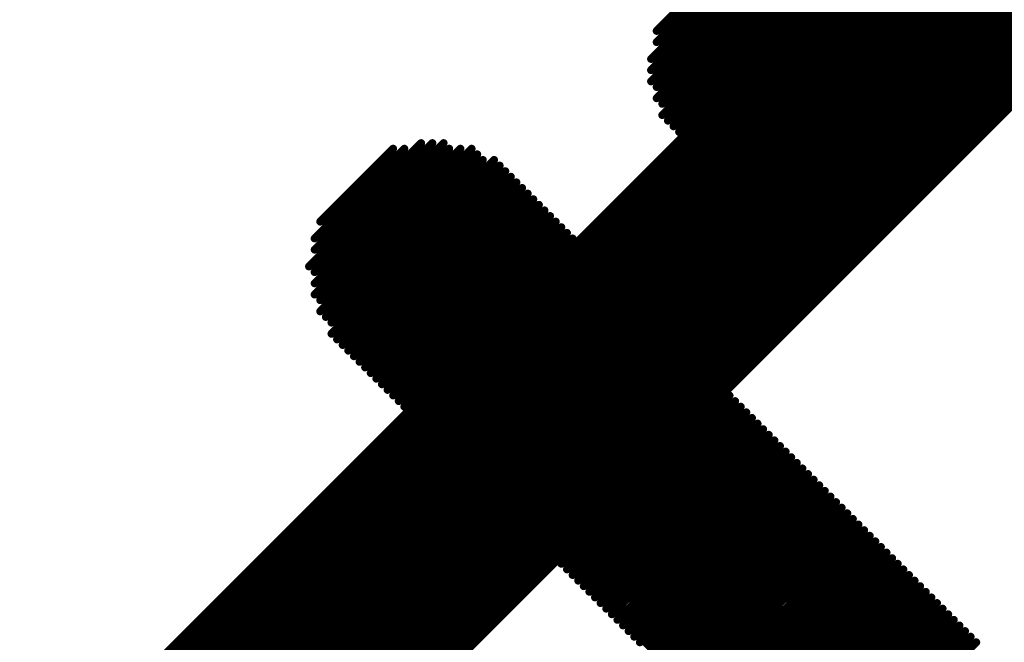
# Model space of a CAD drawing. Header units: inches. Extents: x -60 to 68, y -60 to 60.
# Tile 32 of 78: x -38.16 to -35.01, y 33.94 to 35.94. Entities that reach past the tile are written whole.
import ezdxf

# ---------------------------------------------------------------- set-up
doc = ezdxf.new("R2010")
doc.units = ezdxf.units.IN
for name, color, linetype in [('Bottom Overlay', 54, 'Continuous'), ('PENTA', 56, 'Continuous'), ('Top Copper', 1, 'Continuous')]:
    doc.layers.add(name, color=color, linetype=linetype)

# ---------------------------------------------------------------- blocks, each defined once
blk = doc.blocks.new('LOGO_MSM_B_74')
at = {"layer": 'Bottom Overlay'}
for points in [[(-0.7239, 1.7272, 0.0254, 0.0254, 0), (-0.3937, 1.7272, 0.0254, 0.0254, 0)], [(-0.7746999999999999, 1.7018, 0.0254, 0.0254, 0), (-0.3683, 1.7018, 0.0254, 0.0254, 0)], [(-0.8000999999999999, 1.6764, 0.0254, 0.0254, 0), (-0.3175, 1.6764, 0.0254, 0.0254, 0)], [(-0.8509, 1.651, 0.0254, 0.0254, 0), (-0.2921, 1.651, 0.0254, 0.0254, 0)], [(-0.8763000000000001, 1.6002, 0.0254, 0.0254, 0), (-0.2667, 1.6002, 0.0254, 0.0254, 0)], [(-0.8509, 1.6256, 0.0254, 0.0254, 0), (-0.2667, 1.6256, 0.0254, 0.0254, 0)], [(-0.9016999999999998, 1.5748, 0.0254, 0.0254, 0), (-0.2413, 1.5748, 0.0254, 0.0254, 0)], [(-0.9016999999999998, 1.5494, 0.0254, 0.0254, 0), (-0.2159, 1.5494, 0.0254, 0.0254, 0)], [(-0.9270999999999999, 1.524, 0.0254, 0.0254, 0), (-0.2159, 1.524, 0.0254, 0.0254, 0)], [(-0.9270999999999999, 1.4986, 0.0254, 0.0254, 0), (-0.2159, 1.4986, 0.0254, 0.0254, 0)], [(-0.9270999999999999, 1.4732, 0.0254, 0.0254, 0), (-0.1905, 1.4732, 0.0254, 0.0254, 0)], [(-0.9524999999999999, 1.4478, 0.0254, 0.0254, 0), (-0.1905, 1.4478, 0.0254, 0.0254, 0)], [(-0.9524999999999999, 1.4224, 0.0254, 0.0254, 0), (-0.1905, 1.4224, 0.0254, 0.0254, 0)], [(-0.9524999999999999, 1.397, 0.0254, 0.0254, 0), (-0.1905, 1.397, 0.0254, 0.0254, 0)], [(0.4698999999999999, 1.397, 0.0254, 0.0254, 0), (2.7559, 1.397, 0.0254, 0.0254, 0)], [(-0.9524999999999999, 1.3716, 0.0254, 0.0254, 0), (-0.1905, 1.3716, 0.0254, 0.0254, 0)], [(-0.9524999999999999, 1.34620254, 0.0254, 0.0254, 0), (-0.1905, 1.34620254, 0.0254, 0.0254, 0)], [(0.3937, 1.3462, 0.0254, 0.0254, 0), (2.8067, 1.34620254, 0.0254, 0.0254, 0)], [(0.4445, 1.3716, 0.0254, 0.0254, 0), (2.7813, 1.3716, 0.0254, 0.0254, 0)], [(-0.95250254, 1.3208, 0.0254, 0.0254, 0), (-0.1905, 1.32080254, 0.0254, 0.0254, 0)], [(0.3683, 1.3208, 0.0254, 0.0254, 0), (2.8067, 1.32080254, 0.0254, 0.0254, 0)], [(-0.95250254, 1.2954, 0.0254, 0.0254, 0), (-0.1905, 1.29539746, 0.0254, 0.0254, 0)], [(0.3429, 1.2954, 0.0254, 0.0254, 0), (2.83210254, 1.2954, 0.0254, 0.0254, 0)], [(-0.9524999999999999, 1.26999746, 0.0254, 0.0254, 0), (-0.1905, 1.26999746, 0.0254, 0.0254, 0)], [(0.3429, 1.27, 0.0254, 0.0254, 0), (2.85750254, 1.27, 0.0254, 0.0254, 0)], [(-0.9524999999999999, 1.2446, 0.0254, 0.0254, 0), (-0.1905, 1.2446, 0.0254, 0.0254, 0)], [(-0.9524999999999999, 1.2192, 0.0254, 0.0254, 0), (-0.1905, 1.2192, 0.0254, 0.0254, 0)], [(0.3175, 1.2446, 0.0254, 0.0254, 0), (2.8575, 1.2446, 0.0254, 0.0254, 0)], [(0.3175, 1.2192, 0.0254, 0.0254, 0), (2.8829, 1.2192, 0.0254, 0.0254, 0)], [(-0.9524999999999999, 1.1938, 0.0254, 0.0254, 0), (-0.1905, 1.1938, 0.0254, 0.0254, 0)], [(0.2921, 1.1938, 0.0254, 0.0254, 0), (2.8829, 1.1938, 0.0254, 0.0254, 0)], [(-0.9524999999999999, 1.1684, 0.0254, 0.0254, 0), (-0.1905, 1.1684, 0.0254, 0.0254, 0)], [(0.2921, 1.1684, 0.0254, 0.0254, 0), (2.9083, 1.1684, 0.0254, 0.0254, 0)], [(-0.9524999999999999, 1.143, 0.0254, 0.0254, 0), (-0.1905, 1.143, 0.0254, 0.0254, 0)], [(0.2921, 1.143, 0.0254, 0.0254, 0), (2.9083, 1.143, 0.0254, 0.0254, 0)], [(-0.9524999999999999, 1.1176, 0.0254, 0.0254, 0), (-0.1905, 1.1176, 0.0254, 0.0254, 0)], [(-0.9524999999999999, 1.0922, 0.0254, 0.0254, 0), (-0.1905, 1.0922, 0.0254, 0.0254, 0)], [(0.2921, 1.1176, 0.0254, 0.0254, 0), (2.9337, 1.1176, 0.0254, 0.0254, 0)], [(0.2921, 1.0922, 0.0254, 0.0254, 0), (1.6129, 1.0922, 0.0254, 0.0254, 0)], [(-0.9524999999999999, 1.0668, 0.0254, 0.0254, 0), (-0.1905, 1.0668, 0.0254, 0.0254, 0)], [(0.2921, 1.0668, 0.0254, 0.0254, 0), (1.4351, 1.0668, 0.0254, 0.0254, 0)], [(-0.9524999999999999, 1.0414, 0.0254, 0.0254, 0), (-0.1905, 1.0414, 0.0254, 0.0254, 0)], [(0.2921, 1.0414, 0.0254, 0.0254, 0), (1.3335, 1.0414, 0.0254, 0.0254, 0)], [(-0.9524999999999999, 1.016, 0.0254, 0.0254, 0), (-0.1905, 1.016, 0.0254, 0.0254, 0)], [(0.2921, 1.016, 0.0254, 0.0254, 0), (1.2573, 1.016, 0.0254, 0.0254, 0)], [(-0.9524999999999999, 0.99060254, 0.0254, 0.0254, 0), (-0.1905, 0.99060254, 0.0254, 0.0254, 0)], [(-0.9524999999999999, 0.9652025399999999, 0.0254, 0.0254, 0), (-0.1905, 0.9652025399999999, 0.0254, 0.0254, 0)], [(0.2921, 0.9905999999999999, 0.0254, 0.0254, 0), (1.2065, 0.9905999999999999, 0.0254, 0.0254, 0)], [(0.2921, 0.9652, 0.0254, 0.0254, 0), (1.1557, 0.9652, 0.0254, 0.0254, 0)], [(-0.95250254, 0.9397999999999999, 0.0254, 0.0254, 0), (-0.1905, 0.93980254, 0.0254, 0.0254, 0)], [(0.3175, 0.9397999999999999, 0.0254, 0.0254, 0), (1.0795, 0.9397999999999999, 0.0254, 0.0254, 0)], [(-0.9524999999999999, 0.91439746, 0.0254, 0.0254, 0), (-0.1905, 0.91439746, 0.0254, 0.0254, 0)], [(0.3175, 0.9143999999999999, 0.0254, 0.0254, 0), (1.0541, 0.9143999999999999, 0.0254, 0.0254, 0)], [(-0.9524999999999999, 0.88899746, 0.0254, 0.0254, 0), (-0.1905, 0.88899746, 0.0254, 0.0254, 0)], [(0.3429, 0.889, 0.0254, 0.0254, 0), (1.0033, 0.889, 0.0254, 0.0254, 0)], [(-0.9524999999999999, 0.8636, 0.0254, 0.0254, 0), (-0.1905, 0.8636, 0.0254, 0.0254, 0)], [(0.3429, 0.8636, 0.0254, 0.0254, 0), (0.9524999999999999, 0.8636, 0.0254, 0.0254, 0)], [(-0.9524999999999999, 0.8382, 0.0254, 0.0254, 0), (-0.1905, 0.8382, 0.0254, 0.0254, 0)], [(-0.9524999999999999, 0.8128, 0.0254, 0.0254, 0), (-0.1905, 0.8128, 0.0254, 0.0254, 0)], [(0.3683, 0.8382, 0.0254, 0.0254, 0), (0.9270999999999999, 0.8382, 0.0254, 0.0254, 0)], [(0.3937, 0.8128, 0.0254, 0.0254, 0), (0.8763000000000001, 0.8128, 0.0254, 0.0254, 0)], [(-0.9524999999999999, 0.7874, 0.0254, 0.0254, 0), (-0.1905, 0.7874, 0.0254, 0.0254, 0)], [(0.4445, 0.7874, 0.0254, 0.0254, 0), (0.8509, 0.7874, 0.0254, 0.0254, 0)], [(-0.9524999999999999, 0.7619999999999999, 0.0254, 0.0254, 0), (-0.1905, 0.7619999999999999, 0.0254, 0.0254, 0)], [(0.4953, 0.7619999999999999, 0.0254, 0.0254, 0), (0.80010254, 0.7619999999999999, 0.0254, 0.0254, 0)], [(-0.9524999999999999, 0.7366, 0.0254, 0.0254, 0), (-0.1905, 0.7366, 0.0254, 0.0254, 0)], [(0.5714999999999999, 0.7366, 0.0254, 0.0254, 0), (0.7493, 0.7365974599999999, 0.0254, 0.0254, 0)], [(-0.9524999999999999, 0.7111999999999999, 0.0254, 0.0254, 0), (-0.1905, 0.7111999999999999, 0.0254, 0.0254, 0)], [(-0.9524999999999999, 0.6858, 0.0254, 0.0254, 0), (-0.1905, 0.6858, 0.0254, 0.0254, 0)], [(-0.9524999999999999, 0.6604, 0.0254, 0.0254, 0), (-0.1905, 0.6604, 0.0254, 0.0254, 0)], [(-0.9524999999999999, 0.635, 0.0254, 0.0254, 0), (-0.1905, 0.635, 0.0254, 0.0254, 0)], [(-0.9524999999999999, 0.6096025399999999, 0.0254, 0.0254, 0), (-0.1905, 0.6096025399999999, 0.0254, 0.0254, 0)], [(-0.95250254, 0.5588, 0.0254, 0.0254, 0), (-0.19050254, 0.5588, 0.0254, 0.0254, 0)], [(-0.9524999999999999, 0.5842025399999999, 0.0254, 0.0254, 0), (-0.1905, 0.5842025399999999, 0.0254, 0.0254, 0)], [(-0.9524999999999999, 0.5333974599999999, 0.0254, 0.0254, 0), (-0.1905, 0.5333974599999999, 0.0254, 0.0254, 0)], [(-0.9524999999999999, 0.50799746, 0.0254, 0.0254, 0), (-0.1905, 0.50799746, 0.0254, 0.0254, 0)], [(-0.9524999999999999, 0.4826, 0.0254, 0.0254, 0), (-0.1905, 0.4826, 0.0254, 0.0254, 0)], [(-0.9524999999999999, 0.4571999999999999, 0.0254, 0.0254, 0), (-0.1905, 0.4571999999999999, 0.0254, 0.0254, 0)], [(-0.9524999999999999, 0.4318, 0.0254, 0.0254, 0), (-0.1905, 0.4318, 0.0254, 0.0254, 0)], [(-0.9524999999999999, 0.4064, 0.0254, 0.0254, 0), (-0.1905, 0.4064, 0.0254, 0.0254, 0)], [(-0.9524999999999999, 0.3809999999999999, 0.0254, 0.0254, 0), (-0.1905, 0.3809999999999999, 0.0254, 0.0254, 0)], [(-0.9524999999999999, 0.3556, 0.0254, 0.0254, 0), (-0.1905, 0.3556, 0.0254, 0.0254, 0)], [(-0.9524999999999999, 0.3302, 0.0254, 0.0254, 0), (-0.1905, 0.3302, 0.0254, 0.0254, 0)], [(-0.9524999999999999, 0.3048, 0.0254, 0.0254, 0), (-0.1905, 0.3048, 0.0254, 0.0254, 0)], [(-0.9524999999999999, 0.2794, 0.0254, 0.0254, 0), (-0.1905, 0.2794, 0.0254, 0.0254, 0)], [(-0.9524999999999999, 0.254, 0.0254, 0.0254, 0), (-0.1905, 0.254, 0.0254, 0.0254, 0)], [(-0.9524999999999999, 0.22860254, 0.0254, 0.0254, 0), (-0.1905, 0.22860254, 0.0254, 0.0254, 0)], [(-0.95250254, 0.2032, 0.0254, 0.0254, 0), (-0.1905, 0.20320254, 0.0254, 0.0254, 0)], [(-0.95250254, 0.1778, 0.0254, 0.0254, 0), (-0.1905, 0.17779746, 0.0254, 0.0254, 0)], [(-0.9524999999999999, 0.15239746, 0.0254, 0.0254, 0), (-0.1905, 0.15239746, 0.0254, 0.0254, 0)], [(-0.9524999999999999, 0.127, 0.0254, 0.0254, 0), (-0.1905, 0.127, 0.0254, 0.0254, 0)], [(-0.9524999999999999, 0.1016, 0.0254, 0.0254, 0), (-0.1905, 0.1016, 0.0254, 0.0254, 0)], [(-0.9524999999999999, 0.0762, 0.0254, 0.0254, 0), (-0.1905, 0.0762, 0.0254, 0.0254, 0)], [(-0.9524999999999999, 0.0508, 0.0254, 0.0254, 0), (-0.1905, 0.0508, 0.0254, 0.0254, 0)], [(-0.9524999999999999, 0.0254, 0.0254, 0.0254, 0), (-0.1905, 0.0254, 0.0254, 0.0254, 0)], [(-0.9524999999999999, 0, 0.0254, 0.0254, 0), (-0.1905, 0, 0.0254, 0.0254, 0)], [(-0.9524999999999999, -0.0254, 0.0254, 0.0254, 0), (-0.1905, -0.0254, 0.0254, 0.0254, 0)], [(-0.9524999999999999, -0.0508, 0.0254, 0.0254, 0), (-0.1905, -0.0508, 0.0254, 0.0254, 0)], [(-0.9524999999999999, -0.0762, 0.0254, 0.0254, 0), (-0.1905, -0.0762, 0.0254, 0.0254, 0)], [(-0.9524999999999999, -0.1016, 0.0254, 0.0254, 0), (-0.1905, -0.1016, 0.0254, 0.0254, 0)], [(-0.9524999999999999, -0.127, 0.0254, 0.0254, 0), (-0.1905, -0.127, 0.0254, 0.0254, 0)], [(-0.9524999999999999, -0.15239746, 0.0254, 0.0254, 0), (-0.1905, -0.15239746, 0.0254, 0.0254, 0)], [(-0.95250254, -0.1778, 0.0254, 0.0254, 0), (-0.1905, -0.17779746, 0.0254, 0.0254, 0)], [(-0.95250254, -0.2032, 0.0254, 0.0254, 0), (-0.1905, -0.20320254, 0.0254, 0.0254, 0)], [(-0.9524999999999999, -0.22860254, 0.0254, 0.0254, 0), (-0.1905, -0.22860254, 0.0254, 0.0254, 0)], [(-0.9524999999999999, -0.254, 0.0254, 0.0254, 0), (-0.1905, -0.254, 0.0254, 0.0254, 0)], [(-0.9524999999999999, -0.2794, 0.0254, 0.0254, 0), (-0.1905, -0.2794, 0.0254, 0.0254, 0)], [(-1.7653, -0.3048, 0.0254, 0.0254, 0), (-0.1905, -0.3048, 0.0254, 0.0254, 0)], [(-1.7653, -0.3302, 0.0254, 0.0254, 0), (-0.1905, -0.3302, 0.0254, 0.0254, 0)], [(-1.7399, -0.3556, 0.0254, 0.0254, 0), (-0.1905, -0.3556, 0.0254, 0.0254, 0)], [(-1.7399, -0.3809999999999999, 0.0254, 0.0254, 0), (-0.1905, -0.3809999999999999, 0.0254, 0.0254, 0)], [(-1.7145, -0.4064, 0.0254, 0.0254, 0), (-0.1905, -0.4064, 0.0254, 0.0254, 0)], [(-1.6891, -0.4318, 0.0254, 0.0254, 0), (-0.1905, -0.4318, 0.0254, 0.0254, 0)], [(-1.6891, -0.4571999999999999, 0.0254, 0.0254, 0), (-0.1905, -0.4571999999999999, 0.0254, 0.0254, 0)], [(-1.6637, -0.4826, 0.0254, 0.0254, 0), (-0.1905, -0.4826, 0.0254, 0.0254, 0)], [(-1.6383, -0.50799746, 0.0254, 0.0254, 0), (-0.1905, -0.50799746, 0.0254, 0.0254, 0)], [(-1.63829746, -0.5334, 0.0254, 0.0254, 0), (-0.1905, -0.5333974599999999, 0.0254, 0.0254, 0)], [(-1.6129, -0.5588, 0.0254, 0.0254, 0), (-0.19050254, -0.5588, 0.0254, 0.0254, 0)], [(-1.6129, -0.5841999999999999, 0.0254, 0.0254, 0), (-0.1905, -0.5842025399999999, 0.0254, 0.0254, 0)], [(-1.5875, -0.6096, 0.0254, 0.0254, 0), (-0.1905, -0.6096025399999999, 0.0254, 0.0254, 0)], [(-1.5621, -0.635, 0.0254, 0.0254, 0), (-0.1905, -0.635, 0.0254, 0.0254, 0)], [(-1.5621, -0.6604, 0.0254, 0.0254, 0), (-0.1905, -0.6604, 0.0254, 0.0254, 0)], [(-1.5367, -0.6858, 0.0254, 0.0254, 0), (-0.1905, -0.6858, 0.0254, 0.0254, 0)], [(-1.53670254, -0.7111999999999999, 0.0254, 0.0254, 0), (-0.1905, -0.7111999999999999, 0.0254, 0.0254, 0)]]:
    blk.add_lwpolyline(points, format="xyseb", dxfattribs=at)
for points in [[(-0.73025, 1.7272, 0.0127, 0.0127, 1), (-0.71755, 1.7272, 0.0127, 0.0127, 1)], [(-0.40005, 1.7272, 0.0127, 0.0127, 1), (-0.38735, 1.7272, 0.0127, 0.0127, 1)], [(-0.7810499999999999, 1.7018, 0.0127, 0.0127, 1), (-0.76835, 1.7018, 0.0127, 0.0127, 1)], [(-0.37465, 1.7018, 0.0127, 0.0127, 1), (-0.36195, 1.7018, 0.0127, 0.0127, 1)], [(-0.80645, 1.6764, 0.0127, 0.0127, 1), (-0.79375, 1.6764, 0.0127, 0.0127, 1)], [(-0.32385, 1.6764, 0.0127, 0.0127, 1), (-0.31115, 1.6764, 0.0127, 0.0127, 1)], [(-0.85725, 1.651, 0.0127, 0.0127, 1), (-0.84455, 1.651, 0.0127, 0.0127, 1)], [(-0.29845, 1.651, 0.0127, 0.0127, 1), (-0.2857499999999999, 1.651, 0.0127, 0.0127, 1)], [(-0.88265, 1.6002, 0.0127, 0.0127, 1), (-0.86995, 1.6002, 0.0127, 0.0127, 1)], [(-0.85725, 1.6256, 0.0127, 0.0127, 1), (-0.84455, 1.6256, 0.0127, 0.0127, 1)], [(-0.27305, 1.6256, 0.0127, 0.0127, 1), (-0.26035, 1.6256, 0.0127, 0.0127, 1)], [(-0.27305, 1.6002, 0.0127, 0.0127, 1), (-0.26035, 1.6002, 0.0127, 0.0127, 1)], [(-0.9080499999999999, 1.5748, 0.0127, 0.0127, 1), (-0.8953499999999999, 1.5748, 0.0127, 0.0127, 1)], [(-0.24765, 1.5748, 0.0127, 0.0127, 1), (-0.23495, 1.5748, 0.0127, 0.0127, 1)], [(-0.9080499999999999, 1.5494, 0.0127, 0.0127, 1), (-0.8953499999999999, 1.5494, 0.0127, 0.0127, 1)], [(-0.22225, 1.5494, 0.0127, 0.0127, 1), (-0.20955, 1.5494, 0.0127, 0.0127, 1)], [(-0.9334499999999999, 1.524, 0.0127, 0.0127, 1), (-0.9207499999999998, 1.524, 0.0127, 0.0127, 1)], [(-0.22225, 1.524, 0.0127, 0.0127, 1), (-0.20955, 1.524, 0.0127, 0.0127, 1)], [(-0.9334499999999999, 1.4986, 0.0127, 0.0127, 1), (-0.9207499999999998, 1.4986, 0.0127, 0.0127, 1)], [(-0.9334499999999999, 1.4732, 0.0127, 0.0127, 1), (-0.9207499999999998, 1.4732, 0.0127, 0.0127, 1)], [(-0.22225, 1.4986, 0.0127, 0.0127, 1), (-0.20955, 1.4986, 0.0127, 0.0127, 1)], [(-0.19685, 1.4732, 0.0127, 0.0127, 1), (-0.18415, 1.4732, 0.0127, 0.0127, 1)], [(-0.9588499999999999, 1.4478, 0.0127, 0.0127, 1), (-0.9461499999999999, 1.4478, 0.0127, 0.0127, 1)], [(-0.19685, 1.4478, 0.0127, 0.0127, 1), (-0.18415, 1.4478, 0.0127, 0.0127, 1)], [(-0.9588499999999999, 1.4224, 0.0127, 0.0127, 1), (-0.9461499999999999, 1.4224, 0.0127, 0.0127, 1)], [(-0.19685, 1.4224, 0.0127, 0.0127, 1), (-0.18415, 1.4224, 0.0127, 0.0127, 1)], [(-0.9588499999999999, 1.397, 0.0127, 0.0127, 1), (-0.9461499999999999, 1.397, 0.0127, 0.0127, 1)], [(-0.19685, 1.397, 0.0127, 0.0127, 1), (-0.18415, 1.397, 0.0127, 0.0127, 1)], [(0.46355, 1.397, 0.0127, 0.0127, 1), (0.47625, 1.397, 0.0127, 0.0127, 1)], [(-0.9588499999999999, 1.3716, 0.0127, 0.0127, 1), (-0.9461499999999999, 1.3716, 0.0127, 0.0127, 1)], [(-0.9588499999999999, 1.34620254, 0.0127, 0.0127, 1), (-0.9461499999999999, 1.34620254, 0.0127, 0.0127, 1)], [(-0.19685, 1.3716, 0.0127, 0.0127, 1), (-0.18415, 1.3716, 0.0127, 0.0127, 1)], [(-0.19685, 1.34620254, 0.0127, 0.0127, 1), (-0.18415, 1.34620254, 0.0127, 0.0127, 1)], [(0.38735, 1.3462, 0.0127, 0.0127, 1), (0.40005, 1.3462, 0.0127, 0.0127, 1)], [(0.43815, 1.3716, 0.0127, 0.0127, 1), (0.4508499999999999, 1.3716, 0.0127, 0.0127, 1)], [(-0.95885254, 1.3208, 0.0127, 0.0127, 1), (-0.9461525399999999, 1.3208, 0.0127, 0.0127, 1)], [(-0.19685, 1.32080254, 0.0127, 0.0127, 1), (-0.18415, 1.32080254, 0.0127, 0.0127, 1)], [(0.36195, 1.3208, 0.0127, 0.0127, 1), (0.37465, 1.3208, 0.0127, 0.0127, 1)], [(-0.95885254, 1.2954, 0.0127, 0.0127, 1), (-0.9461525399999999, 1.2954, 0.0127, 0.0127, 1)], [(-0.19685, 1.29539746, 0.0127, 0.0127, 1), (-0.18415, 1.29539746, 0.0127, 0.0127, 1)], [(0.33655, 1.2954, 0.0127, 0.0127, 1), (0.34925, 1.2954, 0.0127, 0.0127, 1)], [(-0.9588499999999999, 1.26999746, 0.0127, 0.0127, 1), (-0.9461499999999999, 1.26999746, 0.0127, 0.0127, 1)], [(-0.19685, 1.26999746, 0.0127, 0.0127, 1), (-0.18415, 1.26999746, 0.0127, 0.0127, 1)], [(0.33655, 1.27, 0.0127, 0.0127, 1), (0.34925, 1.27, 0.0127, 0.0127, 1)], [(-0.9588499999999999, 1.2446, 0.0127, 0.0127, 1), (-0.9461499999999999, 1.2446, 0.0127, 0.0127, 1)], [(-0.9588499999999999, 1.2192, 0.0127, 0.0127, 1), (-0.9461499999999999, 1.2192, 0.0127, 0.0127, 1)], [(-0.19685, 1.2446, 0.0127, 0.0127, 1), (-0.18415, 1.2446, 0.0127, 0.0127, 1)], [(-0.19685, 1.2192, 0.0127, 0.0127, 1), (-0.18415, 1.2192, 0.0127, 0.0127, 1)], [(0.31115, 1.2446, 0.0127, 0.0127, 1), (0.32385, 1.2446, 0.0127, 0.0127, 1)], [(0.31115, 1.2192, 0.0127, 0.0127, 1), (0.32385, 1.2192, 0.0127, 0.0127, 1)], [(-0.9588499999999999, 1.1938, 0.0127, 0.0127, 1), (-0.9461499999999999, 1.1938, 0.0127, 0.0127, 1)], [(-0.19685, 1.1938, 0.0127, 0.0127, 1), (-0.18415, 1.1938, 0.0127, 0.0127, 1)], [(0.2857499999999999, 1.1938, 0.0127, 0.0127, 1), (0.29845, 1.1938, 0.0127, 0.0127, 1)], [(-0.9588499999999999, 1.1684, 0.0127, 0.0127, 1), (-0.9461499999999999, 1.1684, 0.0127, 0.0127, 1)], [(-0.19685, 1.1684, 0.0127, 0.0127, 1), (-0.18415, 1.1684, 0.0127, 0.0127, 1)], [(0.2857499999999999, 1.1684, 0.0127, 0.0127, 1), (0.29845, 1.1684, 0.0127, 0.0127, 1)], [(-0.9588499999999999, 1.143, 0.0127, 0.0127, 1), (-0.9461499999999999, 1.143, 0.0127, 0.0127, 1)], [(-0.19685, 1.143, 0.0127, 0.0127, 1), (-0.18415, 1.143, 0.0127, 0.0127, 1)], [(0.2857499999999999, 1.143, 0.0127, 0.0127, 1), (0.29845, 1.143, 0.0127, 0.0127, 1)], [(-0.9588499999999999, 1.1176, 0.0127, 0.0127, 1), (-0.9461499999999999, 1.1176, 0.0127, 0.0127, 1)], [(-0.9588499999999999, 1.0922, 0.0127, 0.0127, 1), (-0.9461499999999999, 1.0922, 0.0127, 0.0127, 1)], [(-0.19685, 1.1176, 0.0127, 0.0127, 1), (-0.18415, 1.1176, 0.0127, 0.0127, 1)], [(-0.19685, 1.0922, 0.0127, 0.0127, 1), (-0.18415, 1.0922, 0.0127, 0.0127, 1)], [(0.2857499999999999, 1.1176, 0.0127, 0.0127, 1), (0.29845, 1.1176, 0.0127, 0.0127, 1)], [(0.2857499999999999, 1.0922, 0.0127, 0.0127, 1), (0.29845, 1.0922, 0.0127, 0.0127, 1)], [(-0.9588499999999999, 1.0668, 0.0127, 0.0127, 1), (-0.9461499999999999, 1.0668, 0.0127, 0.0127, 1)], [(-0.19685, 1.0668, 0.0127, 0.0127, 1), (-0.18415, 1.0668, 0.0127, 0.0127, 1)], [(0.2857499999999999, 1.0668, 0.0127, 0.0127, 1), (0.29845, 1.0668, 0.0127, 0.0127, 1)], [(-0.9588499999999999, 1.0414, 0.0127, 0.0127, 1), (-0.9461499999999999, 1.0414, 0.0127, 0.0127, 1)], [(-0.19685, 1.0414, 0.0127, 0.0127, 1), (-0.18415, 1.0414, 0.0127, 0.0127, 1)], [(0.2857499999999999, 1.0414, 0.0127, 0.0127, 1), (0.29845, 1.0414, 0.0127, 0.0127, 1)], [(-0.9588499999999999, 1.016, 0.0127, 0.0127, 1), (-0.9461499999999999, 1.016, 0.0127, 0.0127, 1)], [(-0.19685, 1.016, 0.0127, 0.0127, 1), (-0.18415, 1.016, 0.0127, 0.0127, 1)], [(0.2857499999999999, 1.016, 0.0127, 0.0127, 1), (0.29845, 1.016, 0.0127, 0.0127, 1)], [(-0.9588499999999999, 0.99060254, 0.0127, 0.0127, 1), (-0.9461499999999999, 0.99060254, 0.0127, 0.0127, 1)], [(-0.9588499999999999, 0.9652025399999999, 0.0127, 0.0127, 1), (-0.9461499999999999, 0.9652025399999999, 0.0127, 0.0127, 1)], [(-0.19685, 0.99060254, 0.0127, 0.0127, 1), (-0.18415, 0.99060254, 0.0127, 0.0127, 1)], [(-0.19685, 0.9652025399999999, 0.0127, 0.0127, 1), (-0.18415, 0.9652025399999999, 0.0127, 0.0127, 1)], [(0.2857499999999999, 0.9905999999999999, 0.0127, 0.0127, 1), (0.29845, 0.9905999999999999, 0.0127, 0.0127, 1)], [(0.2857499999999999, 0.9652, 0.0127, 0.0127, 1), (0.29845, 0.9652, 0.0127, 0.0127, 1)], [(-0.95885254, 0.9397999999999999, 0.0127, 0.0127, 1), (-0.9461525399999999, 0.9397999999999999, 0.0127, 0.0127, 1)], [(-0.19685, 0.93980254, 0.0127, 0.0127, 1), (-0.18415, 0.93980254, 0.0127, 0.0127, 1)], [(0.31115, 0.9397999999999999, 0.0127, 0.0127, 1), (0.32385, 0.9397999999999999, 0.0127, 0.0127, 1)], [(-0.9588499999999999, 0.91439746, 0.0127, 0.0127, 1), (-0.9461499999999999, 0.91439746, 0.0127, 0.0127, 1)], [(-0.19685, 0.91439746, 0.0127, 0.0127, 1), (-0.18415, 0.91439746, 0.0127, 0.0127, 1)], [(0.31115, 0.9143999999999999, 0.0127, 0.0127, 1), (0.32385, 0.9143999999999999, 0.0127, 0.0127, 1)], [(-0.9588499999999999, 0.88899746, 0.0127, 0.0127, 1), (-0.9461499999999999, 0.88899746, 0.0127, 0.0127, 1)], [(-0.19685, 0.88899746, 0.0127, 0.0127, 1), (-0.18415, 0.88899746, 0.0127, 0.0127, 1)], [(0.33655, 0.889, 0.0127, 0.0127, 1), (0.34925, 0.889, 0.0127, 0.0127, 1)], [(0.99695, 0.889, 0.0127, 0.0127, 1), (1.00965, 0.889, 0.0127, 0.0127, 1)], [(-0.9588499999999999, 0.8636, 0.0127, 0.0127, 1), (-0.9461499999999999, 0.8636, 0.0127, 0.0127, 1)], [(-0.19685, 0.8636, 0.0127, 0.0127, 1), (-0.18415, 0.8636, 0.0127, 0.0127, 1)], [(0.33655, 0.8636, 0.0127, 0.0127, 1), (0.34925, 0.8636, 0.0127, 0.0127, 1)], [(0.9461499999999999, 0.8636, 0.0127, 0.0127, 1), (0.9588499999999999, 0.8636, 0.0127, 0.0127, 1)], [(-0.9588499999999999, 0.8382, 0.0127, 0.0127, 1), (-0.9461499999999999, 0.8382, 0.0127, 0.0127, 1)], [(-0.9588499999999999, 0.8128, 0.0127, 0.0127, 1), (-0.9461499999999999, 0.8128, 0.0127, 0.0127, 1)], [(-0.19685, 0.8382, 0.0127, 0.0127, 1), (-0.18415, 0.8382, 0.0127, 0.0127, 1)], [(-0.19685, 0.8128, 0.0127, 0.0127, 1), (-0.18415, 0.8128, 0.0127, 0.0127, 1)], [(0.36195, 0.8382, 0.0127, 0.0127, 1), (0.37465, 0.8382, 0.0127, 0.0127, 1)], [(0.38735, 0.8128, 0.0127, 0.0127, 1), (0.40005, 0.8128, 0.0127, 0.0127, 1)], [(0.86995, 0.8128, 0.0127, 0.0127, 1), (0.88265, 0.8128, 0.0127, 0.0127, 1)], [(0.9207499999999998, 0.8382, 0.0127, 0.0127, 1), (0.9334499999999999, 0.8382, 0.0127, 0.0127, 1)], [(-0.9588499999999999, 0.7874, 0.0127, 0.0127, 1), (-0.9461499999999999, 0.7874, 0.0127, 0.0127, 1)], [(-0.19685, 0.7874, 0.0127, 0.0127, 1), (-0.18415, 0.7874, 0.0127, 0.0127, 1)], [(0.43815, 0.7874, 0.0127, 0.0127, 1), (0.4508499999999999, 0.7874, 0.0127, 0.0127, 1)], [(0.84455, 0.7874, 0.0127, 0.0127, 1), (0.85725, 0.7874, 0.0127, 0.0127, 1)], [(-0.9588499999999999, 0.7619999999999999, 0.0127, 0.0127, 1), (-0.9461499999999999, 0.7619999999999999, 0.0127, 0.0127, 1)], [(-0.19685, 0.7619999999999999, 0.0127, 0.0127, 1), (-0.18415, 0.7619999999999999, 0.0127, 0.0127, 1)], [(0.4889499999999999, 0.7619999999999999, 0.0127, 0.0127, 1), (0.5016499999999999, 0.7619999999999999, 0.0127, 0.0127, 1)], [(0.7937525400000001, 0.7619999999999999, 0.0127, 0.0127, 1), (0.80645254, 0.7619999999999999, 0.0127, 0.0127, 1)], [(-0.9588499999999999, 0.7366, 0.0127, 0.0127, 1), (-0.9461499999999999, 0.7366, 0.0127, 0.0127, 1)], [(-0.19685, 0.7366, 0.0127, 0.0127, 1), (-0.18415, 0.7366, 0.0127, 0.0127, 1)], [(0.5651499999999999, 0.7366, 0.0127, 0.0127, 1), (0.57785, 0.7366, 0.0127, 0.0127, 1)], [(0.74295, 0.7365974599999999, 0.0127, 0.0127, 1), (0.7556499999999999, 0.7365974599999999, 0.0127, 0.0127, 1)], [(-0.9588499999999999, 0.7111999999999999, 0.0127, 0.0127, 1), (-0.9461499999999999, 0.7111999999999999, 0.0127, 0.0127, 1)], [(-0.9588499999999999, 0.6858, 0.0127, 0.0127, 1), (-0.9461499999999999, 0.6858, 0.0127, 0.0127, 1)], [(-0.19685, 0.7111999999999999, 0.0127, 0.0127, 1), (-0.18415, 0.7111999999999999, 0.0127, 0.0127, 1)], [(-0.19685, 0.6858, 0.0127, 0.0127, 1), (-0.18415, 0.6858, 0.0127, 0.0127, 1)], [(-0.9588499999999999, 0.6604, 0.0127, 0.0127, 1), (-0.9461499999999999, 0.6604, 0.0127, 0.0127, 1)], [(-0.19685, 0.6604, 0.0127, 0.0127, 1), (-0.18415, 0.6604, 0.0127, 0.0127, 1)], [(-0.9588499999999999, 0.635, 0.0127, 0.0127, 1), (-0.9461499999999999, 0.635, 0.0127, 0.0127, 1)], [(-0.19685, 0.635, 0.0127, 0.0127, 1), (-0.18415, 0.635, 0.0127, 0.0127, 1)], [(-0.9588499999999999, 0.6096025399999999, 0.0127, 0.0127, 1), (-0.9461499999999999, 0.6096025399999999, 0.0127, 0.0127, 1)], [(-0.19685, 0.6096025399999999, 0.0127, 0.0127, 1), (-0.18415, 0.6096025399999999, 0.0127, 0.0127, 1)], [(-0.95885254, 0.5588, 0.0127, 0.0127, 1), (-0.9461525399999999, 0.5588, 0.0127, 0.0127, 1)], [(-0.9588499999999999, 0.5842025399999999, 0.0127, 0.0127, 1), (-0.9461499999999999, 0.5842025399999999, 0.0127, 0.0127, 1)], [(-0.19685254, 0.5588, 0.0127, 0.0127, 1), (-0.18415254, 0.5588, 0.0127, 0.0127, 1)], [(-0.19685, 0.5842025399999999, 0.0127, 0.0127, 1), (-0.18415, 0.5842025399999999, 0.0127, 0.0127, 1)], [(-0.9588499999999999, 0.5333974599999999, 0.0127, 0.0127, 1), (-0.9461499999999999, 0.5333974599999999, 0.0127, 0.0127, 1)], [(-0.19685, 0.5333974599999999, 0.0127, 0.0127, 1), (-0.18415, 0.5333974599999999, 0.0127, 0.0127, 1)], [(-0.9588499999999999, 0.50799746, 0.0127, 0.0127, 1), (-0.9461499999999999, 0.50799746, 0.0127, 0.0127, 1)], [(-0.19685, 0.50799746, 0.0127, 0.0127, 1), (-0.18415, 0.50799746, 0.0127, 0.0127, 1)], [(-0.9588499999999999, 0.4826, 0.0127, 0.0127, 1), (-0.9461499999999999, 0.4826, 0.0127, 0.0127, 1)], [(-0.19685, 0.4826, 0.0127, 0.0127, 1), (-0.18415, 0.4826, 0.0127, 0.0127, 1)], [(-0.9588499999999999, 0.4571999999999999, 0.0127, 0.0127, 1), (-0.9461499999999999, 0.4571999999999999, 0.0127, 0.0127, 1)], [(-0.9588499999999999, 0.4318, 0.0127, 0.0127, 1), (-0.9461499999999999, 0.4318, 0.0127, 0.0127, 1)], [(-0.19685, 0.4571999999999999, 0.0127, 0.0127, 1), (-0.18415, 0.4571999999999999, 0.0127, 0.0127, 1)], [(-0.19685, 0.4318, 0.0127, 0.0127, 1), (-0.18415, 0.4318, 0.0127, 0.0127, 1)], [(-0.9588499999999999, 0.4064, 0.0127, 0.0127, 1), (-0.9461499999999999, 0.4064, 0.0127, 0.0127, 1)], [(-0.19685, 0.4064, 0.0127, 0.0127, 1), (-0.18415, 0.4064, 0.0127, 0.0127, 1)], [(-0.9588499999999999, 0.3809999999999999, 0.0127, 0.0127, 1), (-0.9461499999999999, 0.3809999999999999, 0.0127, 0.0127, 1)], [(-0.19685, 0.3809999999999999, 0.0127, 0.0127, 1), (-0.18415, 0.3809999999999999, 0.0127, 0.0127, 1)], [(-0.9588499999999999, 0.3556, 0.0127, 0.0127, 1), (-0.9461499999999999, 0.3556, 0.0127, 0.0127, 1)], [(-0.19685, 0.3556, 0.0127, 0.0127, 1), (-0.18415, 0.3556, 0.0127, 0.0127, 1)], [(-0.9588499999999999, 0.3302, 0.0127, 0.0127, 1), (-0.9461499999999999, 0.3302, 0.0127, 0.0127, 1)], [(-0.9588499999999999, 0.3048, 0.0127, 0.0127, 1), (-0.9461499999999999, 0.3048, 0.0127, 0.0127, 1)], [(-0.19685, 0.3302, 0.0127, 0.0127, 1), (-0.18415, 0.3302, 0.0127, 0.0127, 1)], [(-0.19685, 0.3048, 0.0127, 0.0127, 1), (-0.18415, 0.3048, 0.0127, 0.0127, 1)], [(-0.9588499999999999, 0.2794, 0.0127, 0.0127, 1), (-0.9461499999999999, 0.2794, 0.0127, 0.0127, 1)], [(-0.19685, 0.2794, 0.0127, 0.0127, 1), (-0.18415, 0.2794, 0.0127, 0.0127, 1)], [(-0.9588499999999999, 0.254, 0.0127, 0.0127, 1), (-0.9461499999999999, 0.254, 0.0127, 0.0127, 1)], [(-0.19685, 0.254, 0.0127, 0.0127, 1), (-0.18415, 0.254, 0.0127, 0.0127, 1)], [(-0.9588499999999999, 0.22860254, 0.0127, 0.0127, 1), (-0.9461499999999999, 0.22860254, 0.0127, 0.0127, 1)], [(-0.19685, 0.22860254, 0.0127, 0.0127, 1), (-0.18415, 0.22860254, 0.0127, 0.0127, 1)], [(-0.95885254, 0.2032, 0.0127, 0.0127, 1), (-0.9461525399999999, 0.2032, 0.0127, 0.0127, 1)], [(-0.95885254, 0.1778, 0.0127, 0.0127, 1), (-0.9461525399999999, 0.1778, 0.0127, 0.0127, 1)], [(-0.19685, 0.20320254, 0.0127, 0.0127, 1), (-0.18415, 0.20320254, 0.0127, 0.0127, 1)], [(-0.19685, 0.17779746, 0.0127, 0.0127, 1), (-0.18415, 0.17779746, 0.0127, 0.0127, 1)], [(-0.9588499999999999, 0.15239746, 0.0127, 0.0127, 1), (-0.9461499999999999, 0.15239746, 0.0127, 0.0127, 1)], [(-0.19685, 0.15239746, 0.0127, 0.0127, 1), (-0.18415, 0.15239746, 0.0127, 0.0127, 1)], [(-0.9588499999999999, 0.127, 0.0127, 0.0127, 1), (-0.9461499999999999, 0.127, 0.0127, 0.0127, 1)], [(-0.19685, 0.127, 0.0127, 0.0127, 1), (-0.18415, 0.127, 0.0127, 0.0127, 1)], [(-0.9588499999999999, 0.1016, 0.0127, 0.0127, 1), (-0.9461499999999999, 0.1016, 0.0127, 0.0127, 1)], [(-0.19685, 0.1016, 0.0127, 0.0127, 1), (-0.18415, 0.1016, 0.0127, 0.0127, 1)], [(-0.9588499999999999, 0.0762, 0.0127, 0.0127, 1), (-0.9461499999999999, 0.0762, 0.0127, 0.0127, 1)], [(-0.9588499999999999, 0.0508, 0.0127, 0.0127, 1), (-0.9461499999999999, 0.0508, 0.0127, 0.0127, 1)], [(-0.19685, 0.0762, 0.0127, 0.0127, 1), (-0.18415, 0.0762, 0.0127, 0.0127, 1)], [(-0.19685, 0.0508, 0.0127, 0.0127, 1), (-0.18415, 0.0508, 0.0127, 0.0127, 1)], [(-0.19685, 0.0254, 0.0127, 0.0127, 1), (-0.18415, 0.0254, 0.0127, 0.0127, 1)], [(-0.19685, 0, 0.0127, 0.0127, 1), (-0.18415, 0, 0.0127, 0.0127, 1)], [(-0.19685, -0.0254, 0.0127, 0.0127, 1), (-0.18415, -0.0254, 0.0127, 0.0127, 1)], [(-0.19685, -0.0508, 0.0127, 0.0127, 1), (-0.18415, -0.0508, 0.0127, 0.0127, 1)], [(-0.19685, -0.0762, 0.0127, 0.0127, 1), (-0.18415, -0.0762, 0.0127, 0.0127, 1)], [(-0.19685, -0.1016, 0.0127, 0.0127, 1), (-0.18415, -0.1016, 0.0127, 0.0127, 1)], [(-0.19685, -0.127, 0.0127, 0.0127, 1), (-0.18415, -0.127, 0.0127, 0.0127, 1)], [(-0.19685, -0.15239746, 0.0127, 0.0127, 1), (-0.18415, -0.15239746, 0.0127, 0.0127, 1)], [(-0.19685, -0.17779746, 0.0127, 0.0127, 1), (-0.18415, -0.17779746, 0.0127, 0.0127, 1)], [(-0.19685, -0.20320254, 0.0127, 0.0127, 1), (-0.18415, -0.20320254, 0.0127, 0.0127, 1)], [(-0.19685, -0.22860254, 0.0127, 0.0127, 1), (-0.18415, -0.22860254, 0.0127, 0.0127, 1)], [(-0.19685, -0.254, 0.0127, 0.0127, 1), (-0.18415, -0.254, 0.0127, 0.0127, 1)], [(-0.19685, -0.2794, 0.0127, 0.0127, 1), (-0.18415, -0.2794, 0.0127, 0.0127, 1)], [(-0.19685, -0.3048, 0.0127, 0.0127, 1), (-0.18415, -0.3048, 0.0127, 0.0127, 1)], [(-0.19685, -0.3302, 0.0127, 0.0127, 1), (-0.18415, -0.3302, 0.0127, 0.0127, 1)], [(-0.19685, -0.3556, 0.0127, 0.0127, 1), (-0.18415, -0.3556, 0.0127, 0.0127, 1)], [(-0.19685, -0.3809999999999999, 0.0127, 0.0127, 1), (-0.18415, -0.3809999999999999, 0.0127, 0.0127, 1)], [(-0.19685, -0.4064, 0.0127, 0.0127, 1), (-0.18415, -0.4064, 0.0127, 0.0127, 1)], [(-0.19685, -0.4318, 0.0127, 0.0127, 1), (-0.18415, -0.4318, 0.0127, 0.0127, 1)], [(-0.19685, -0.4571999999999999, 0.0127, 0.0127, 1), (-0.18415, -0.4571999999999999, 0.0127, 0.0127, 1)], [(-0.19685, -0.4826, 0.0127, 0.0127, 1), (-0.18415, -0.4826, 0.0127, 0.0127, 1)], [(-0.19685, -0.50799746, 0.0127, 0.0127, 1), (-0.18415, -0.50799746, 0.0127, 0.0127, 1)], [(-0.19685, -0.5333974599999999, 0.0127, 0.0127, 1), (-0.18415, -0.5333974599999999, 0.0127, 0.0127, 1)], [(-0.19685254, -0.5588, 0.0127, 0.0127, 1), (-0.18415254, -0.5588, 0.0127, 0.0127, 1)], [(-0.19685, -0.5842025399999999, 0.0127, 0.0127, 1), (-0.18415, -0.5842025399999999, 0.0127, 0.0127, 1)], [(-0.19685, -0.6096025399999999, 0.0127, 0.0127, 1), (-0.18415, -0.6096025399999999, 0.0127, 0.0127, 1)], [(-0.19685, -0.635, 0.0127, 0.0127, 1), (-0.18415, -0.635, 0.0127, 0.0127, 1)], [(-0.19685, -0.6604, 0.0127, 0.0127, 1), (-0.18415, -0.6604, 0.0127, 0.0127, 1)], [(-0.19685, -0.6858, 0.0127, 0.0127, 1), (-0.18415, -0.6858, 0.0127, 0.0127, 1)], [(-0.19685, -0.7111999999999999, 0.0127, 0.0127, 1), (-0.18415, -0.7111999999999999, 0.0127, 0.0127, 1)]]:
    blk.add_lwpolyline(points, format="xyseb", close=True, dxfattribs=at)

msp = doc.modelspace()

# ---------------------------------------------------------------- linework, layer by layer
at = {"layer": 'PENTA'}
msp.add_lwpolyline([(-35.34112058, 11.48302758, 0.1999996, 0.1999996, -0.3249197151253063), (0, 37.15985202, 0.1999996, 0.1999996, 0)], format="xyseb", dxfattribs=at)
at = {"layer": 'Top Copper'}
msp.add_lwpolyline([(-37.81169984, 33.31029914, 0.7000011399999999, 0.7000011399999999, 0), (-33.53169824, 37.59030074, 0.7000011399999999, 0.7000011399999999, 0)], format="xyseb", dxfattribs=at)

# ---------------------------------------------------------------- block references
at = {"rotation": 45}
msp.add_blockref('LOGO_MSM_B_74', (-35.46583458, 34.5792425), dxfattribs=at)

doc.saveas('drawing.dxf')
